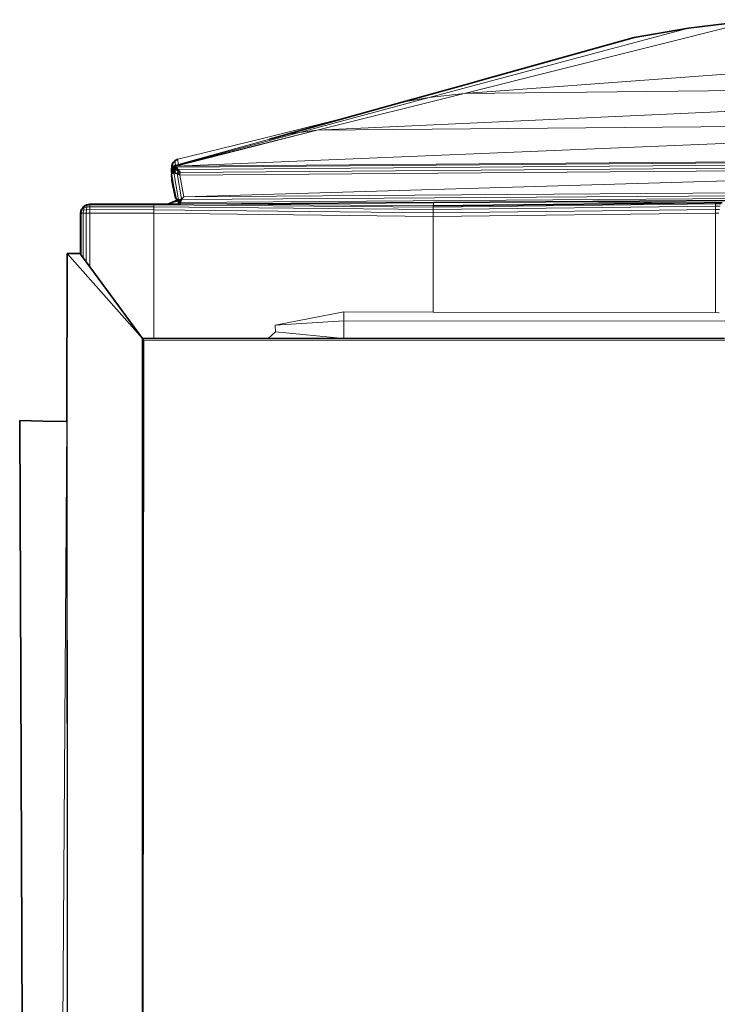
# Model space of a CAD drawing. Header units: inches. Extents: x 1 to 102, y 1 to 36.
# Tile 25 of 59: x 52.81 to 56.61, y 30.25 to 35.61. Entities that reach past the tile are written whole.
import ezdxf

# ---------------------------------------------------------------- set-up
doc = ezdxf.new("R2010")
doc.units = ezdxf.units.IN
doc.header["$MEASUREMENT"] = 0
doc.layers.add('Default', color=7, linetype='Continuous')

msp = doc.modelspace()

# ---------------------------------------------------------------- linework, layer by layer
at = {"layer": 'Default', "color": 251, "lineweight": 0, "true_color": 0x525252, "transparency": 33554687}
for p, q in [((60.6973, 35.6092), (55.2298, 35.2082)), ((55.2298, 35.2082), (56.8307, 35.6092)), ((59.8968, 35.2586), (54.4293, 35.0077)), ((54.4293, 35.0077), (59.8968, 35.2586)), ((55.2298, 35.2082), (59.8968, 35.2586)), ((54.4293, 35.0077), (55.2298, 35.2082)), ((59.4966, 35.0535), (53.6633, 34.8121)), ((54.4293, 35.0077), (59.4966, 35.0535)), ((59.4966, 35.0535), (54.4293, 35.0077)), ((54.4293, 35.0077), (53.6626, 34.8155)), ((53.6626, 34.8155), (54.334, 34.9961)), ((54.334, 34.9961), (53.6626, 34.8155)), ((53.6633, 34.8121), (54.4293, 35.0077)), ((54.2603, 34.9836), (54.334, 34.9961)), ((54.334, 34.9961), (54.4293, 35.0077)), ((53.6628, 34.817), (54.1698, 34.9583)), ((54.1698, 34.9583), (54.2507, 34.9809)), ((54.2507, 34.9809), (54.2603, 34.9836)), ((53.652, 34.8123), (53.6572, 34.8157)), ((53.6545, 34.8086), (53.652, 34.8123)), ((53.6558, 34.8067), (53.6545, 34.8086)), ((53.6626, 34.8155), (53.6558, 34.8067)), ((53.6572, 34.8157), (53.6628, 34.817)), ((54.2009, 33.9462), (54.5742, 34.0186)), ((54.5742, 33.9706), (54.5742, 34.0186)), ((54.5742, 34.0186), (55.0604, 34.0178)), ((54.5742, 34.0186), (54.5742, 33.9706)), ((55.0604, 34.0178), (56.5971, 34.0152)), ((56.5971, 34.0152), (56.6155, 34.0147)), ((54.5742, 33.9706), (54.2009, 33.9462)), ((56.6463, 33.968), (54.5742, 33.9706))]:
    msp.add_line(p, q, dxfattribs=at).dxf.unprotected_set("ltscale", 0)
at = {"layer": 'Default', "color": 251, "lineweight": 0, "true_color": 0x4b4b4b, "transparency": 33554687}
for p, q in [((56.8307, 35.6092), (55.2298, 35.2082)), ((56.4493, 35.5626), (56.8307, 35.6092)), ((55.0391, 35.1849), (56.4493, 35.5626)), ((55.2298, 35.2082), (54.4293, 35.0077)), ((55.2298, 35.2082), (55.0391, 35.1849)), ((55.0391, 35.1849), (55.2298, 35.2082)), ((54.334, 34.9961), (55.0391, 35.1849)), ((54.4293, 35.0077), (54.334, 34.9961))]:
    msp.add_line(p, q, dxfattribs=at).dxf.unprotected_set("ltscale", 0)
at = {"layer": 'Default', "color": 251, "lineweight": 0, "true_color": 0x505050, "transparency": 33554687}
for p, q in [((55.2298, 35.2082), (60.6973, 35.6092)), ((59.8968, 35.2586), (55.2298, 35.2082))]:
    msp.add_line(p, q, dxfattribs=at).dxf.unprotected_set("ltscale", 0)
at = {"layer": 'Default', "color": 7, "lineweight": 15, "ltscale": 5.410699, "transparency": 33554687}
for p, q in [((55.2298, 35.2082), (56.8307, 35.6092)), ((55.0391, 35.1849), (56.4493, 35.5626)), ((59.8968, 35.2586), (55.2298, 35.2082)), ((55.2298, 35.2082), (54.4293, 35.0077)), ((55.2298, 35.2082), (55.0391, 35.1849)), ((54.334, 34.9961), (55.0391, 35.1849)), ((55.0391, 35.1849), (54.8917, 35.1599)), ((54.6252, 35.0854), (54.1316, 34.9635)), ((54.4293, 35.0077), (59.4966, 35.0535)), ((53.6626, 34.8155), (54.334, 34.9961)), ((54.4293, 35.0077), (53.6633, 34.8121)), ((54.2603, 34.9836), (54.334, 34.9961)), ((54.334, 34.9961), (54.4293, 35.0077)), ((53.6628, 34.817), (54.1698, 34.9583)), ((54.1316, 34.9635), (53.6722, 34.8497)), ((53.6446, 34.8295), (53.6442, 34.7923)), ((53.6569, 34.8244), (53.6571, 34.8429)), ((59.106, 34.8533), (53.6633, 34.8121)), ((53.6646, 34.8069), (59.1025, 34.8484)), ((53.6707, 34.7946), (59.0993, 34.8368)), ((53.6725, 34.8218), (53.6722, 34.8497)), ((53.6385, 34.7772), (53.638, 34.7754)), ((53.642, 34.7839), (53.6385, 34.7772)), ((53.6633, 34.8121), (53.6444, 34.7891)), ((53.6479, 34.776), (53.6462, 34.7822)), ((53.6501, 34.7769), (53.6755, 34.6285)), ((53.6545, 34.8086), (53.652, 34.8123)), ((53.6538, 34.7902), (53.6681, 34.794)), ((53.6584, 34.7747), (53.6538, 34.7902)), ((53.6558, 34.8067), (53.6545, 34.8086)), ((53.6572, 34.8157), (53.6569, 34.8244)), ((53.6626, 34.8155), (53.6633, 34.8121)), ((53.6628, 34.817), (53.6629, 34.8187)), ((53.6633, 34.8121), (53.6646, 34.8069)), ((53.6681, 34.794), (53.666, 34.8017)), ((53.6681, 34.794), (53.6707, 34.7946)), ((53.6736, 34.7745), (53.6681, 34.794)), ((53.6825, 34.7628), (59.0968, 34.8037)), ((53.6825, 34.7628), (53.6846, 34.7782)), ((53.6846, 34.7782), (59.0973, 34.8205)), ((53.6406, 34.7442), (53.6634, 34.6325)), ((53.6825, 34.7628), (53.6673, 34.7725)), ((53.6673, 34.7725), (53.6909, 34.6336)), ((53.7036, 34.6447), (53.6825, 34.7628)), ((59.098, 34.6833), (53.7036, 34.6447)), ((53.6165, 34.6055), (53.6682, 34.6244)), ((53.6682, 34.6244), (53.6165, 34.6055)), ((53.6689, 34.6234), (53.6165, 34.6055)), ((53.6706, 34.6219), (53.6165, 34.6055)), ((53.6691, 34.6276), (53.6694, 34.6306)), ((53.6909, 34.6336), (53.6755, 34.6285)), ((53.6836, 34.6291), (53.6822, 34.618)), ((53.6837, 34.6152), (59.1011, 34.6532)), ((53.7036, 34.6447), (53.6909, 34.6336)), ((53.6909, 34.6336), (53.6923, 34.6298)), ((53.6923, 34.6298), (59.0988, 34.6672)), ((53.7036, 34.6447), (53.6923, 34.6298)), ((55.0612, 34.5956), (55.0632, 34.6143)), ((55.674, 34.6187), (56.5339, 34.6131)), ((56.5962, 34.6139), (56.5964, 34.6077)), ((53.1502, 34.5752), (53.1464, 34.5754)), ((53.1465, 34.5568), (53.1502, 34.5752)), ((53.1502, 34.5752), (53.1588, 34.59)), ((53.1587, 34.5735), (53.1502, 34.5752)), ((53.1573, 34.5568), (53.1587, 34.5735)), ((53.1575, 34.5914), (53.1588, 34.59)), ((53.1587, 34.5735), (53.1628, 34.5862)), ((53.1739, 34.5752), (53.1587, 34.5735)), ((53.1588, 34.59), (53.174, 34.5982)), ((53.1588, 34.59), (53.1628, 34.5862)), ((53.1628, 34.5862), (53.1757, 34.59)), ((53.1739, 34.5752), (53.1735, 34.5568)), ((53.1739, 34.6016), (53.174, 34.5982)), ((53.1757, 34.59), (53.1739, 34.5752)), ((53.1927, 34.5756), (53.1739, 34.5752)), ((53.174, 34.5982), (53.1927, 34.6015)), ((53.174, 34.5982), (53.1757, 34.59)), ((53.1757, 34.59), (53.1927, 34.5913)), ((53.1927, 34.6045), (53.1927, 34.6015)), ((53.1927, 34.6015), (53.5415, 34.6019)), ((53.1927, 34.6015), (53.1927, 34.5913)), ((53.1927, 34.5913), (53.5414, 34.5914)), ((53.1927, 34.5913), (53.1927, 34.5756)), ((53.1927, 34.5568), (53.1927, 34.5756)), ((53.1927, 34.5756), (53.5414, 34.5748)), ((53.5414, 34.5914), (53.5415, 34.6019)), ((55.0607, 34.5763), (53.5414, 34.5914)), ((53.5414, 34.5748), (53.5414, 34.5914)), ((53.5414, 34.5748), (53.5414, 34.5568)), ((53.5414, 34.5748), (55.0605, 34.558)), ((53.5415, 34.6019), (53.5416, 34.6047)), ((55.0609, 34.5894), (53.5415, 34.6019)), ((53.6862, 34.6064), (53.6995, 34.6062)), ((53.6995, 34.6062), (53.7133, 34.6063)), ((53.7133, 34.6063), (54.0173, 34.6068)), ((55.0612, 34.5956), (53.7133, 34.6063)), ((55.0607, 34.5763), (55.0605, 34.558)), ((55.0605, 34.558), (56.5966, 34.5763)), ((56.5965, 34.5945), (55.0607, 34.5763)), ((55.0607, 34.5763), (55.0609, 34.5894)), ((56.5964, 34.6077), (55.0609, 34.5894)), ((55.0609, 34.5894), (55.0612, 34.5956)), ((56.5965, 34.5945), (56.5964, 34.6077)), ((56.5964, 34.6077), (56.6271, 34.6072)), ((56.6215, 34.5944), (56.5965, 34.5945)), ((56.5966, 34.5763), (56.5965, 34.5945)), ((56.6174, 34.5763), (56.5966, 34.5763)), ((56.5967, 34.5567), (56.5966, 34.5763)), ((53.1427, 34.5568), (53.1465, 34.5568)), ((53.1465, 34.5568), (53.1465, 34.3277)), ((53.1573, 34.5568), (53.1465, 34.5568)), ((53.1735, 34.5568), (53.1573, 34.5568)), ((53.1573, 34.5568), (53.1573, 34.313)), ((53.1927, 34.5568), (53.1735, 34.5568)), ((53.1735, 34.5568), (53.1735, 34.2909)), ((53.1927, 34.2648), (53.1927, 34.5568)), ((53.1927, 34.5568), (53.5414, 34.5568)), ((53.5414, 34.5568), (53.5414, 33.8745)), ((53.5414, 34.5568), (55.0605, 34.5385)), ((55.0605, 34.5385), (55.0604, 34.0178)), ((55.0605, 34.558), (55.0605, 34.5385)), ((55.0605, 34.5385), (56.5967, 34.5567)), ((56.5967, 34.5567), (56.6151, 34.5569)), ((56.5967, 34.5567), (56.5971, 34.0152)), ((53.0696, 34.3361), (53.4791, 33.8745)), ((53.0797, 8.4147), (53.0696, 34.3361)), ((54.5742, 33.9706), (54.5742, 34.0186)), ((54.2009, 33.9462), (54.5742, 33.9706)), ((56.6463, 33.968), (54.5742, 33.9706)), ((54.5742, 33.9706), (54.5742, 33.8745)), ((53.4789, 27.3166), (53.4873, 33.8638)), ((53.4873, 33.8638), (53.4791, 33.8745)), ((53.4823, 33.8745), (53.4873, 33.8638)), ((53.4873, 33.8638), (56.6469, 33.8655)), ((53.0797, 8.4147), (53.0674, 33.4219))]:
    msp.add_line(p, q, dxfattribs=at)
at = {"layer": 'Default', "color": 7, "lineweight": 35, "ltscale": 5.410699, "transparency": 33554687}
for p, q in [((56.8307, 35.6092), (56.4493, 35.5626)), ((56.4493, 35.5626), (56.1538, 35.5124)), ((56.1538, 35.5124), (55.3946, 35.3003)), ((54.8917, 35.1599), (55.2601, 35.2627)), ((55.2601, 35.2627), (55.3932, 35.2999)), ((55.3946, 35.3003), (55.3932, 35.2999)), ((54.6252, 35.0854), (54.8917, 35.1599)), ((54.2603, 34.9836), (54.6252, 35.0854)), ((54.1698, 34.9583), (54.2507, 34.9809)), ((54.2507, 34.9809), (54.2603, 34.9836)), ((53.6446, 34.8295), (53.6415, 34.8211)), ((53.6446, 34.8295), (53.6509, 34.8364)), ((53.6571, 34.8429), (53.6509, 34.8364)), ((53.6571, 34.8429), (53.6649, 34.8466)), ((53.6722, 34.8497), (53.6649, 34.8466)), ((53.6377, 34.7811), (53.6374, 34.777)), ((53.638, 34.7754), (53.6374, 34.777)), ((53.6379, 34.7933), (53.6377, 34.7811)), ((53.6377, 34.7811), (53.6416, 34.7855)), ((53.6377, 34.7811), (53.642, 34.7839)), ((53.6379, 34.7933), (53.6385, 34.8106)), ((53.638, 34.7754), (53.6391, 34.7726)), ((53.6384, 34.8118), (53.6415, 34.8211)), ((53.6385, 34.8106), (53.6384, 34.8118)), ((53.6391, 34.7726), (53.6435, 34.7786)), ((53.6391, 34.7726), (53.6446, 34.7747)), ((53.6444, 34.7891), (53.6416, 34.7855)), ((53.642, 34.7839), (53.6416, 34.7855)), ((53.6435, 34.7786), (53.6462, 34.7822)), ((53.6446, 34.7747), (53.6435, 34.7786)), ((53.6473, 34.7957), (53.6442, 34.7923)), ((53.6444, 34.7891), (53.6442, 34.7923)), ((53.6446, 34.7747), (53.6479, 34.776)), ((53.6462, 34.7822), (53.6515, 34.7895)), ((53.652, 34.8123), (53.6473, 34.7957)), ((53.6473, 34.7957), (53.6558, 34.8067)), ((53.6479, 34.776), (53.6501, 34.7769)), ((53.6501, 34.7769), (53.6705, 34.7949)), ((53.6501, 34.7769), (53.6584, 34.7747)), ((53.6515, 34.7895), (53.6538, 34.7902)), ((53.6572, 34.8157), (53.652, 34.8123)), ((53.6535, 34.7921), (53.6646, 34.8069)), ((53.6538, 34.7902), (53.6535, 34.7921)), ((53.6558, 34.8067), (53.6626, 34.8155)), ((53.6572, 34.8157), (53.6629, 34.8187)), ((53.6628, 34.817), (53.6572, 34.8157)), ((53.6584, 34.7747), (53.6673, 34.7725)), ((53.666, 34.8017), (53.6646, 34.8069)), ((53.6707, 34.7946), (53.666, 34.8017)), ((53.6673, 34.7725), (53.6736, 34.7745)), ((53.6846, 34.7782), (53.6707, 34.7946)), ((53.6736, 34.7745), (53.6846, 34.7782)), ((53.6374, 34.7629), (53.6379, 34.7657)), ((53.638, 34.7595), (53.6374, 34.7629)), ((53.6377, 34.7679), (53.638, 34.7695)), ((53.6379, 34.7657), (53.6377, 34.7679)), ((53.638, 34.7595), (53.6379, 34.7571)), ((53.6406, 34.7442), (53.6379, 34.7571)), ((53.638, 34.7459), (53.6379, 34.7571)), ((53.638, 34.7695), (53.6391, 34.7726)), ((53.6384, 34.7364), (53.638, 34.7459)), ((53.638, 34.7335), (53.6384, 34.7364)), ((53.657, 34.6452), (53.638, 34.7335)), ((53.6406, 34.7442), (53.657, 34.6452)), ((53.6165, 34.6055), (53.6671, 34.6263)), ((53.6576, 34.6437), (53.657, 34.6452)), ((53.6576, 34.6437), (53.6634, 34.6325)), ((53.6634, 34.6325), (53.665, 34.6322)), ((53.6657, 34.6305), (53.665, 34.6322)), ((53.6694, 34.6306), (53.6657, 34.6305)), ((53.6657, 34.6305), (53.6671, 34.6263)), ((53.6657, 34.6305), (53.6691, 34.6276)), ((53.6671, 34.6263), (53.6682, 34.6244)), ((53.6689, 34.6234), (53.6682, 34.6244)), ((53.6706, 34.6219), (53.6689, 34.6234)), ((53.6691, 34.6276), (53.6786, 34.6196)), ((53.6755, 34.6285), (53.6694, 34.6306)), ((53.6706, 34.6219), (53.6734, 34.6179)), ((53.6734, 34.6179), (53.6815, 34.6061)), ((53.6836, 34.6291), (53.6755, 34.6285)), ((53.6755, 34.6285), (53.6814, 34.6063)), ((53.6826, 34.6104), (53.6786, 34.6196)), ((53.6786, 34.6196), (53.6822, 34.618)), ((53.6822, 34.618), (53.6848, 34.6169)), ((53.6822, 34.618), (53.6837, 34.6152)), ((53.6826, 34.6104), (53.6837, 34.6152)), ((53.6923, 34.6298), (53.6836, 34.6291)), ((53.6837, 34.6152), (53.6848, 34.6169)), ((53.6848, 34.6169), (53.6923, 34.6298)), ((54.0275, 34.6068), (55.0632, 34.6143)), ((55.0632, 34.6143), (55.674, 34.6187)), ((55.674, 34.6187), (56.6926, 34.626)), ((56.5962, 34.6139), (56.5339, 34.6131)), ((56.6331, 34.6129), (56.5962, 34.6139)), ((53.1427, 34.5568), (53.1464, 34.5754)), ((53.1525, 34.5841), (53.1464, 34.5754)), ((53.1575, 34.5914), (53.1525, 34.5841)), ((53.1656, 34.5965), (53.1575, 34.5914)), ((53.1656, 34.5965), (53.1692, 34.5986)), ((53.1692, 34.5986), (53.1739, 34.6016)), ((53.1739, 34.6016), (53.1832, 34.6031)), ((53.1832, 34.6031), (53.1843, 34.6031)), ((53.1843, 34.6031), (53.1927, 34.6045)), ((53.195, 34.6045), (53.1927, 34.6045)), ((53.5416, 34.6047), (53.195, 34.6045)), ((53.6076, 34.6054), (53.5416, 34.6047)), ((53.6076, 34.6054), (53.6093, 34.606)), ((53.6109, 34.6055), (53.6093, 34.606)), ((53.6109, 34.6055), (53.6165, 34.6055)), ((53.6265, 34.6057), (53.6165, 34.6055)), ((53.6265, 34.6057), (53.6815, 34.6061)), ((53.6815, 34.6061), (53.6826, 34.6104)), ((53.6815, 34.6061), (53.6862, 34.6064)), ((54.0173, 34.6068), (54.0184, 34.6068)), ((54.0184, 34.6068), (54.0275, 34.6068)), ((56.5339, 34.6131), (55.0612, 34.5956)), ((53.1427, 34.5568), (53.1427, 34.3329)), ((53.0696, 34.3361), (53.0674, 33.4219)), ((53.1393, 34.3376), (53.0696, 34.3361)), ((53.1427, 34.3329), (53.1393, 34.3376)), ((53.1465, 34.3277), (53.1427, 34.3329)), ((53.1573, 34.313), (53.1465, 34.3277)), ((53.1735, 34.2909), (53.1573, 34.313)), ((53.1927, 34.2648), (53.1735, 34.2909)), ((53.1927, 34.2648), (53.4791, 33.8745)), ((53.4791, 33.8745), (53.4789, 27.3166)), ((53.4791, 33.8745), (53.4823, 33.8745)), ((53.5414, 33.8745), (53.4823, 33.8745)), ((54.1635, 33.8745), (53.5414, 33.8745)), ((54.5742, 33.8745), (54.1635, 33.8745)), ((56.6459, 33.8745), (54.5742, 33.8745)), ((52.8113, 33.4273), (52.9394, 33.4248)), ((52.8113, 33.4273), (52.9089, 8.4147)), ((53.0674, 33.4219), (52.9394, 33.4248))]:
    msp.add_line(p, q, dxfattribs=at)
at = {"layer": 'Default', "color": 251, "lineweight": 0, "true_color": 0x494949, "transparency": 33554687}
for p, q in [((56.4493, 35.5626), (55.0391, 35.1849)), ((56.1538, 35.5124), (56.4493, 35.5626)), ((55.3946, 35.3003), (56.1538, 35.5124)), ((54.8917, 35.1599), (55.2601, 35.2627)), ((55.2601, 35.2627), (55.3932, 35.2999)), ((55.3932, 35.2999), (55.3946, 35.3003)), ((55.0391, 35.1849), (54.8917, 35.1599))]:
    msp.add_line(p, q, dxfattribs=at).dxf.unprotected_set("ltscale", 0)
at = {"layer": 'Default', "color": 250, "lineweight": 0, "true_color": 0x454545, "transparency": 33554687}
for p, q in [((55.0391, 35.1849), (54.334, 34.9961)), ((54.6252, 35.0854), (54.8917, 35.1599)), ((54.8917, 35.1599), (55.0391, 35.1849)), ((54.2603, 34.9836), (54.6252, 35.0854)), ((54.334, 34.9961), (54.2603, 34.9836))]:
    msp.add_line(p, q, dxfattribs=at).dxf.unprotected_set("ltscale", 0)
at = {"layer": 'Default', "color": 251, "lineweight": 0, "true_color": 0x535353, "transparency": 33554687}
for p, q in [((53.6633, 34.8121), (59.4966, 35.0535)), ((59.106, 34.8533), (53.6633, 34.8121)), ((53.6633, 34.8121), (59.106, 34.8533)), ((59.1025, 34.8484), (53.6646, 34.8069)), ((53.6646, 34.8069), (53.6633, 34.8121))]:
    msp.add_line(p, q, dxfattribs=at).dxf.unprotected_set("ltscale", 0)
at = {"layer": 'Default', "color": 49, "lineweight": 0, "true_color": 0x464646, "transparency": 33554687}
for p, q in [((54.1316, 34.9635), (54.6252, 35.0854)), ((54.6252, 35.0854), (54.2603, 34.9836)), ((53.6722, 34.8497), (54.1316, 34.9635)), ((54.1698, 34.9583), (53.6725, 34.8218)), ((54.2507, 34.9809), (54.1698, 34.9583)), ((54.2603, 34.9836), (54.2507, 34.9809)), ((53.6725, 34.8218), (53.6722, 34.8497))]:
    msp.add_line(p, q, dxfattribs=at).dxf.unprotected_set("ltscale", 0)
at = {"layer": 'Default', "color": 8, "lineweight": 0, "true_color": 0x7c7c7c, "transparency": 33554687}
for p, q in [((53.6646, 34.8069), (59.1025, 34.8484)), ((59.0993, 34.8368), (53.6707, 34.7946)), ((53.666, 34.8017), (53.6646, 34.8069)), ((53.6707, 34.7946), (53.666, 34.8017)), ((53.7036, 34.6447), (59.098, 34.6833)), ((59.0988, 34.6672), (53.6923, 34.6298)), ((53.6923, 34.6298), (53.7036, 34.6447))]:
    msp.add_line(p, q, dxfattribs=at).dxf.unprotected_set("ltscale", 0)
at = {"layer": 'Default', "color": 8, "lineweight": 0, "true_color": 0x7b7b7b, "transparency": 33554687}
for p, q in [((53.6707, 34.7946), (59.0993, 34.8368)), ((53.6846, 34.7782), (53.6707, 34.7946)), ((59.0968, 34.8037), (53.6825, 34.7628)), ((53.6825, 34.7628), (53.6846, 34.7782)), ((53.6846, 34.7782), (59.0973, 34.8205)), ((59.0973, 34.8205), (53.6846, 34.7782))]:
    msp.add_line(p, q, dxfattribs=at).dxf.unprotected_set("ltscale", 0)
at = {"layer": 'Default', "color": 253, "lineweight": 0, "true_color": 0xb2b2b2, "transparency": 33554687}
for p, q in [((53.6391, 34.7726), (53.6446, 34.7747)), ((53.6446, 34.7747), (53.6479, 34.776)), ((53.6479, 34.776), (53.6501, 34.7769)), ((53.6501, 34.7769), (53.6755, 34.6285)), ((53.6374, 34.7629), (53.6379, 34.7657)), ((53.638, 34.7595), (53.6374, 34.7629)), ((53.6377, 34.7679), (53.638, 34.7695)), ((53.6379, 34.7657), (53.6377, 34.7679)), ((53.6379, 34.7571), (53.638, 34.7595)), ((53.6406, 34.7442), (53.6379, 34.7571)), ((53.638, 34.7695), (53.6391, 34.7726)), ((53.6634, 34.6325), (53.6406, 34.7442)), ((53.665, 34.6322), (53.6634, 34.6325)), ((53.6657, 34.6305), (53.665, 34.6322)), ((53.6694, 34.6306), (53.6657, 34.6305)), ((53.6755, 34.6285), (53.6694, 34.6306))]:
    msp.add_line(p, q, dxfattribs=at).dxf.unprotected_set("ltscale", 0)
at = {"layer": 'Default', "color": 251, "lineweight": 0, "true_color": 0x666666, "transparency": 33554687}
for p, q in [((53.6755, 34.6285), (53.6501, 34.7769)), ((53.6501, 34.7769), (53.6584, 34.7747)), ((53.6584, 34.7747), (53.6673, 34.7725)), ((53.6673, 34.7725), (53.6909, 34.6336)), ((53.6909, 34.6336), (53.6755, 34.6285))]:
    msp.add_line(p, q, dxfattribs=at).dxf.unprotected_set("ltscale", 0)
at = {"layer": 'Default', "color": 9, "lineweight": 0, "true_color": 0xcbcbcb, "transparency": 33554687}
for p, q in [((53.6825, 34.7628), (59.0968, 34.8037)), ((53.7036, 34.6447), (59.0968, 34.8037)), ((59.0968, 34.8037), (53.7036, 34.6447)), ((53.6909, 34.6336), (53.6673, 34.7725)), ((53.6673, 34.7725), (53.6825, 34.7628)), ((53.7036, 34.6447), (53.6825, 34.7628)), ((53.6825, 34.7628), (53.7036, 34.6447)), ((59.098, 34.6833), (53.7036, 34.6447)), ((53.7036, 34.6447), (53.6909, 34.6336)), ((53.1927, 34.2648), (53.1927, 34.5568)), ((53.1927, 34.5568), (53.5414, 34.5568)), ((53.5414, 33.8745), (53.5414, 34.5568)), ((53.5414, 34.5568), (55.0605, 34.5385)), ((53.5414, 34.5568), (53.5414, 33.8745)), ((55.0605, 34.5385), (55.0604, 34.0178)), ((55.0604, 34.0178), (55.0605, 34.5385)), ((55.0605, 34.5385), (56.5967, 34.5567)), ((56.5967, 34.5567), (56.5971, 34.0152)), ((53.4791, 33.8745), (53.1927, 34.2648)), ((54.5742, 34.0186), (54.2009, 33.9462)), ((55.0604, 34.0178), (54.5742, 34.0186)), ((56.5971, 34.0152), (55.0604, 34.0178)), ((54.2009, 33.9462), (54.2033, 33.9103)), ((54.5742, 33.9706), (56.6463, 33.968)), ((54.5742, 33.8745), (54.5742, 33.9706)), ((53.4823, 33.8745), (53.4791, 33.8745)), ((53.5414, 33.8745), (53.4823, 33.8745)), ((54.1635, 33.8745), (53.5414, 33.8745)), ((54.2033, 33.9103), (54.1635, 33.8745)), ((56.6459, 33.8745), (54.5742, 33.8745)), ((52.8113, 33.4273), (52.9394, 33.4248)), ((52.9089, 8.4147), (52.8113, 33.4273)), ((53.0674, 33.4219), (52.9089, 8.4147)), ((52.9089, 8.4147), (53.0674, 33.4219)), ((52.9394, 33.4248), (53.0674, 33.4219)), ((53.0674, 33.4219), (53.0797, 8.4147))]:
    msp.add_line(p, q, dxfattribs=at).dxf.unprotected_set("ltscale", 0)
at = {"layer": 'Default', "color": 251, "lineweight": 0, "true_color": 0x515151, "transparency": 33554687}
for p, q in [((53.6826, 34.6104), (53.6837, 34.6152)), ((53.6837, 34.6152), (59.1011, 34.6532)), ((55.0632, 34.6143), (54.0275, 34.6068)), ((55.674, 34.6187), (55.0632, 34.6143)), ((56.6926, 34.626), (55.674, 34.6187)), ((53.6815, 34.6061), (53.6826, 34.6104)), ((53.6862, 34.6064), (53.6815, 34.6061)), ((53.6995, 34.6062), (53.6862, 34.6064)), ((53.7133, 34.6063), (53.6995, 34.6062)), ((54.0173, 34.6068), (53.7133, 34.6063)), ((54.0184, 34.6068), (54.0173, 34.6068)), ((54.0275, 34.6068), (54.0184, 34.6068))]:
    msp.add_line(p, q, dxfattribs=at).dxf.unprotected_set("ltscale", 0)
at = {"layer": 'Default', "color": 252, "lineweight": 0, "transparency": 33554687}
for p, q in [((59.1011, 34.6532), (53.6837, 34.6152)), ((53.6837, 34.6152), (53.6848, 34.6169)), ((53.6848, 34.6169), (53.6923, 34.6298)), ((53.6923, 34.6298), (59.0988, 34.6672))]:
    msp.add_line(p, q, dxfattribs=at).dxf.unprotected_set("ltscale", 0)
at = {"layer": 'Default', "color": 254, "lineweight": 0, "true_color": 0xd8d8d8, "transparency": 33554687}
for p, q in [((54.0275, 34.6068), (55.0632, 34.6143)), ((55.0632, 34.6143), (55.0612, 34.5956)), ((53.7133, 34.6063), (54.0173, 34.6068)), ((55.0612, 34.5956), (53.7133, 34.6063)), ((54.0173, 34.6068), (54.0184, 34.6068)), ((54.0184, 34.6068), (54.0275, 34.6068))]:
    msp.add_line(p, q, dxfattribs=at).dxf.unprotected_set("ltscale", 0)
at = {"layer": 'Default', "color": 251, "lineweight": 0, "true_color": 0x575757, "transparency": 33554687}
for p, q in [((55.0612, 34.5956), (55.0632, 34.6143)), ((55.0632, 34.6143), (55.674, 34.6187)), ((55.674, 34.6187), (56.5339, 34.6131)), ((56.5339, 34.6131), (55.0612, 34.5956))]:
    msp.add_line(p, q, dxfattribs=at).dxf.unprotected_set("ltscale", 0)
at = {"layer": 'Default', "color": 8, "lineweight": 0, "true_color": 0x6e6e6e, "transparency": 33554687}
for p, q in [((55.674, 34.6187), (56.6926, 34.626)), ((56.5339, 34.6131), (55.674, 34.6187)), ((56.5962, 34.6139), (56.5339, 34.6131)), ((56.6331, 34.6129), (56.5962, 34.6139))]:
    msp.add_line(p, q, dxfattribs=at).dxf.unprotected_set("ltscale", 0)
at = {"layer": 'Default', "color": 252, "lineweight": 0, "true_color": 0x989898, "transparency": 33554687}
for p, q in [((56.5339, 34.6131), (56.5962, 34.6139)), ((56.5962, 34.6139), (56.5964, 34.6077)), ((56.5964, 34.6077), (55.0609, 34.5894)), ((55.0609, 34.5894), (55.0612, 34.5956)), ((55.0612, 34.5956), (56.5339, 34.6131))]:
    msp.add_line(p, q, dxfattribs=at).dxf.unprotected_set("ltscale", 0)
at = {"layer": 'Default', "color": 255, "lineweight": 0, "transparency": 33554687}
for p, q in [((53.1927, 34.5913), (53.5414, 34.5914)), ((53.1927, 34.5756), (53.1927, 34.5913)), ((53.5414, 34.5748), (53.1927, 34.5756)), ((53.5414, 34.5914), (53.5414, 34.5748))]:
    msp.add_line(p, q, dxfattribs=at).dxf.unprotected_set("ltscale", 0)
at = {"layer": 'Default', "color": 9, "lineweight": 0, "true_color": 0xc9c9c9, "transparency": 33554687}
for p, q in [((53.1927, 34.5568), (53.1927, 34.5756)), ((53.1927, 34.5756), (53.5414, 34.5748)), ((53.5414, 34.5748), (53.5414, 34.5568)), ((53.5414, 34.5568), (53.5414, 34.5748)), ((53.5414, 34.5748), (55.0605, 34.558)), ((55.0605, 34.558), (56.5966, 34.5763)), ((56.5966, 34.5763), (56.5967, 34.5567)), ((53.1735, 34.2909), (53.1735, 34.5568)), ((53.1735, 34.5568), (53.1927, 34.5568)), ((53.5414, 34.5568), (53.1927, 34.5568)), ((53.1927, 34.5568), (53.1927, 34.2648)), ((55.0605, 34.5385), (53.5414, 34.5568)), ((55.0605, 34.558), (55.0605, 34.5385)), ((55.0605, 34.5385), (55.0605, 34.558)), ((56.5967, 34.5567), (55.0605, 34.5385)), ((56.5967, 34.5567), (56.6151, 34.5569)), ((56.5971, 34.0152), (56.5967, 34.5567)), ((53.1927, 34.2648), (53.1735, 34.2909)), ((56.6155, 34.0147), (56.5971, 34.0152))]:
    msp.add_line(p, q, dxfattribs=at).dxf.unprotected_set("ltscale", 0)
at = {"layer": 'Default', "color": 9, "lineweight": 0, "true_color": 0xb7b7b7, "transparency": 33554687}
for p, q in [((53.5414, 34.5914), (53.5415, 34.6019)), ((53.5414, 34.5748), (53.5414, 34.5914)), ((53.5414, 34.5914), (55.0607, 34.5763)), ((55.0607, 34.5763), (53.5414, 34.5914)), ((55.0605, 34.558), (53.5414, 34.5748)), ((53.5415, 34.6019), (55.0609, 34.5894)), ((55.0607, 34.5763), (55.0605, 34.558)), ((55.0609, 34.5894), (55.0607, 34.5763))]:
    msp.add_line(p, q, dxfattribs=at).dxf.unprotected_set("ltscale", 0)
at = {"layer": 'Default', "color": 252, "lineweight": 0, "true_color": 0x929292, "transparency": 33554687}
for p, q in [((53.5415, 34.6019), (53.5416, 34.6047)), ((55.0609, 34.5894), (53.5415, 34.6019)), ((53.5416, 34.6047), (53.6076, 34.6054)), ((53.6076, 34.6054), (53.6093, 34.606)), ((53.6093, 34.606), (53.6109, 34.6055)), ((53.6109, 34.6055), (53.6165, 34.6055)), ((53.6165, 34.6055), (53.6265, 34.6057)), ((53.6265, 34.6057), (53.6815, 34.6061)), ((53.6815, 34.6061), (53.6862, 34.6064)), ((53.6862, 34.6064), (53.6995, 34.6062)), ((53.6995, 34.6062), (53.7133, 34.6063)), ((53.7133, 34.6063), (55.0612, 34.5956)), ((55.0612, 34.5956), (55.0609, 34.5894))]:
    msp.add_line(p, q, dxfattribs=at).dxf.unprotected_set("ltscale", 0)
at = {"layer": 'Default', "color": 9, "lineweight": 0, "true_color": 0xb9b9b9, "transparency": 33554687}
for p, q in [((56.5966, 34.5763), (55.0605, 34.558)), ((55.0605, 34.558), (55.0607, 34.5763)), ((56.5965, 34.5945), (55.0607, 34.5763)), ((55.0607, 34.5763), (56.5965, 34.5945)), ((55.0607, 34.5763), (55.0609, 34.5894)), ((55.0609, 34.5894), (56.5964, 34.6077)), ((56.5964, 34.6077), (56.5965, 34.5945)), ((56.5965, 34.5945), (56.5966, 34.5763))]:
    msp.add_line(p, q, dxfattribs=at).dxf.unprotected_set("ltscale", 0)
at = {"layer": 'Default', "color": 254, "lineweight": 0, "true_color": 0xcccccc, "transparency": 33554687}
for p, q in [((53.0696, 34.3361), (53.1393, 34.3376)), ((53.4791, 33.8745), (53.0696, 34.3361)), ((53.0696, 34.3361), (53.4791, 33.8745)), ((53.0797, 8.4147), (53.0696, 34.3361)), ((53.1393, 34.3376), (53.1427, 34.3329)), ((53.1427, 34.3329), (53.1465, 34.3277)), ((53.1465, 34.3277), (53.1573, 34.313)), ((53.1573, 34.313), (53.1735, 34.2909)), ((53.1735, 34.2909), (53.1927, 34.2648)), ((53.1927, 34.2648), (53.4791, 33.8745)), ((53.4791, 33.8745), (53.4789, 27.3166)), ((53.4789, 27.3166), (53.4791, 33.8745)), ((53.4789, 27.3166), (53.4873, 33.8638)), ((53.4873, 33.8638), (53.4789, 27.3166)), ((53.4791, 33.8745), (53.4873, 33.8638)), ((53.4873, 33.8638), (53.4823, 33.8745)), ((53.4823, 33.8745), (53.5414, 33.8745)), ((56.6469, 33.8655), (53.4873, 33.8638)), ((53.4873, 33.8638), (56.6469, 33.8655)), ((53.5414, 33.8745), (54.1635, 33.8745)), ((54.1635, 33.8745), (54.5742, 33.8745)), ((54.5742, 33.8745), (56.6459, 33.8745))]:
    msp.add_line(p, q, dxfattribs=at).dxf.unprotected_set("ltscale", 0)
at = {"layer": 'Default', "color": 253, "lineweight": 0, "true_color": 0x9b9b9b, "transparency": 33554687}
for p, q in [((54.2009, 33.9462), (54.5742, 33.9706)), ((54.2033, 33.9103), (54.2009, 33.9462)), ((54.5742, 33.9706), (54.5742, 33.8745)), ((54.5742, 33.8745), (54.2033, 33.9103))]:
    msp.add_line(p, q, dxfattribs=at).dxf.unprotected_set("ltscale", 0)
at = {"layer": 'Default', "color": 252, "lineweight": 0, "true_color": 0x8c8c8c, "transparency": 33554687}
for p, q in [((54.1635, 33.8745), (54.2033, 33.9103)), ((54.5742, 33.8745), (54.1635, 33.8745)), ((54.2033, 33.9103), (54.5742, 33.8745))]:
    msp.add_line(p, q, dxfattribs=at).dxf.unprotected_set("ltscale", 0)

doc.saveas('drawing.dxf')
